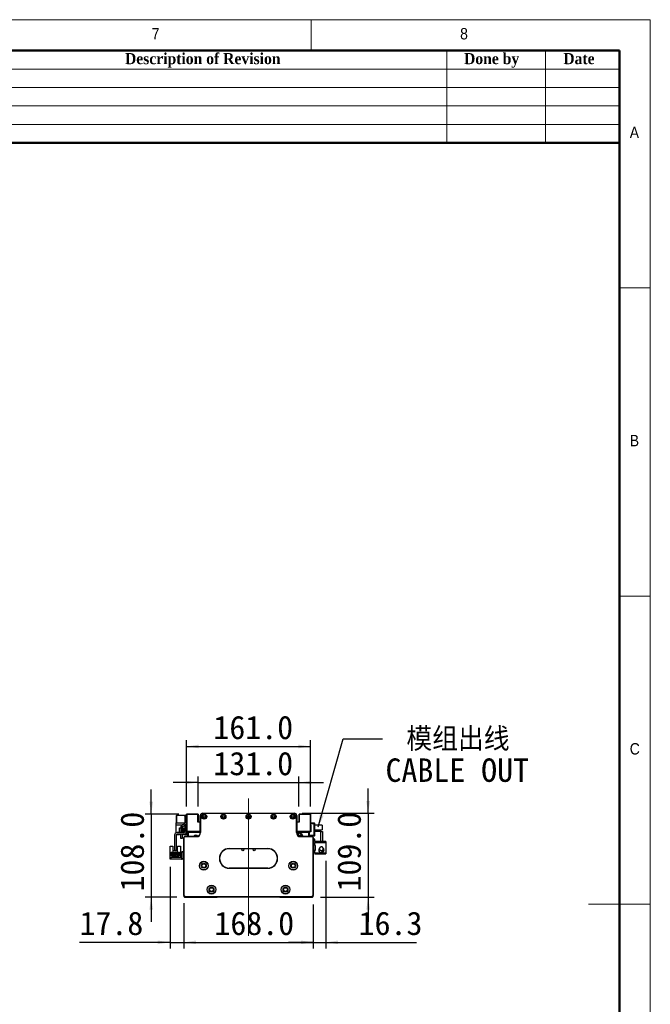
# Model space of a CAD drawing. Header units: millimetres. Extents: x 40 to 3320, y 40 to 2336.
# Tile 18 of 18: x 2502 to 3320, y 1058 to 2336. Entities that reach past the tile are written whole.
import ezdxf

# ---------------------------------------------------------------- set-up
doc = ezdxf.new("R2010")
doc.units = ezdxf.units.MM
doc.header["$LTSCALE"] = 8
doc.linetypes.add('CENTERX2', pattern=[20.32, 12.7, -2.54, 2.54, -2.54])
doc.layers.add('DIMNS', color=7, linetype='Continuous')
doc.styles.add('SLDTEXTSTYLE0', font='Gothic.ttf', dxfattribs={"width": 0.913})
doc.styles.add('SLDTEXTSTYLE1', font='timesbd.ttf', dxfattribs={"width": 0.933})
doc.styles.add('SLDTEXTSTYLE10', font='txt', dxfattribs={"bigfont": 'bigfont'})
doc.styles.add('SLDTEXTSTYLE7', font='txt')
doc.dimstyles.new('SLDDIMSTYLE0', dxfattribs={"dimtxt": 30.4, "dimasz": 16, "dimexe": 0, "dimexo": 0.0625, "dimgap": 7.6, "dimtad": 2, "dimdec": 1, "dimrnd": 1e-09, "dimzin": 4, "dimdsep": 46, "dimtxsty": 'SLDTEXTSTYLE7', "dimsah": 1, "dimcen": 0.09, "dimadec": 0, "dimazin": 1, "dimtfac": 1, "dimtdec": 1, "dimtmove": 0, "dimatfit": 0, "dimfxl": 0, "dimfrac": 2, "dimtolj": 1, "dimtzin": 12, "dimarcsym": 0})
doc.dimstyles.new('SLDDIMSTYLE4', dxfattribs={"dimtxt": 0.18, "dimasz": 16, "dimexe": 0, "dimexo": 0.0625, "dimgap": 0, "dimtad": 0, "dimtih": 1, "dimtoh": 1, "dimdec": 0, "dimrnd": 1e-09, "dimzin": 0, "dimdsep": 46, "dimtxsty": 'Standard', "dimsah": 1, "dimcen": 0.09, "dimadec": 0, "dimazin": 0, "dimtfac": 16, "dimtdec": 0, "dimtofl": 0, "dimtmove": 0, "dimatfit": 3, "dimfxl": 0, "dimfrac": 2, "dimtolj": 1, "dimtzin": 0, "dimarcsym": 0})
doc.dimstyles.new('SLDDIMSTYLE5', dxfattribs={"dimtxt": 30.4, "dimasz": 16, "dimexe": 0, "dimexo": 0.0625, "dimgap": 7.6, "dimtad": 2, "dimdec": 1, "dimrnd": 1e-09, "dimzin": 12, "dimdsep": 46, "dimtxsty": 'SLDTEXTSTYLE7', "dimsah": 1, "dimcen": 0.09, "dimadec": 0, "dimazin": 3, "dimtfac": 1, "dimtdec": 1, "dimtmove": 0, "dimatfit": 0, "dimfxl": 0, "dimfrac": 2, "dimtolj": 1, "dimtzin": 12, "dimarcsym": 0})

# ---------------------------------------------------------------- blocks, each defined once
blk = doc.blocks.new('_D_14')
at = {"layer": 'DIMNS'}
for p, q in [((2714.8, 1187.9), (2714.8, 1130.6)), ((2882.8, 1187.9), (2882.8, 1130.6)), ((2714.8, 1138.6), (2882.8, 1138.6))]:
    blk.add_line(p, q, dxfattribs=at)
for points in [[(2714.8, 1138.6), (2730.8, 1136.2), (2730.8, 1141)], [(2882.8, 1138.6), (2866.8, 1141), (2866.8, 1136.2)]]:
    blk.add_solid(points, dxfattribs=at)
at = {"layer": 'DIMNS', "insert": (2754.6, 1178.5), "char_height": 30.4, "attachment_point": 1, "style": 'SLDTEXTSTYLE7'}
blk.add_mtext('168.0', dxfattribs=at)
blk = doc.blocks.new('_D_15')
at = {"layer": 'DIMNS'}
for p, q in [((2697, 1236.4), (2697, 1130.6)), ((2714.8, 1189.4), (2714.8, 1130.6)), ((2697, 1138.6), (2579.6, 1138.6)), ((2697, 1138.6), (2714.8, 1138.6)), ((2714.8, 1138.6), (2746.8, 1138.6))]:
    blk.add_line(p, q, dxfattribs=at)
for points in [[(2697, 1138.6), (2681, 1141), (2681, 1136.2)], [(2714.8, 1138.6), (2730.8, 1136.2), (2730.8, 1141)]]:
    blk.add_solid(points, dxfattribs=at)
at = {"layer": 'DIMNS', "insert": (2579.6, 1178.5), "char_height": 30.4, "attachment_point": 1, "style": 'SLDTEXTSTYLE7'}
blk.add_mtext('17.8', dxfattribs=at)
blk = doc.blocks.new('_D_16')
at = {"layer": 'DIMNS'}
for p, q in [((2954, 1306.1), (2954, 1338.1)), ((2868.5, 1306.1), (2962, 1306.1)), ((2954, 1306.1), (2954, 1197.1)), ((2892, 1197.1), (2962, 1197.1)), ((2954, 1197.1), (2954, 1165.1))]:
    blk.add_line(p, q, dxfattribs=at)
for points in [[(2954, 1306.1), (2956.4, 1322.1), (2951.6, 1322.1)], [(2954, 1197.1), (2951.6, 1181.1), (2956.4, 1181.1)]]:
    blk.add_solid(points, dxfattribs=at)
at = {"layer": 'DIMNS', "insert": (2914.1, 1204.7), "char_height": 30.4, "attachment_point": 1, "rotation": 90, "style": 'SLDTEXTSTYLE7'}
blk.add_mtext('109.0', dxfattribs=at)
blk = doc.blocks.new('_D_17')
at = {"layer": 'DIMNS'}
for p, q in [((2733.3, 1346), (2701.3, 1346)), ((2733.3, 1314.9), (2733.3, 1354)), ((2733.3, 1346), (2864.3, 1346)), ((2864.3, 1314.9), (2864.3, 1354)), ((2864.3, 1346), (2896.3, 1346))]:
    blk.add_line(p, q, dxfattribs=at)
for points in [[(2733.3, 1346), (2717.3, 1348.4), (2717.3, 1343.6)], [(2864.3, 1346), (2880.3, 1343.6), (2880.3, 1348.4)]]:
    blk.add_solid(points, dxfattribs=at)
at = {"layer": 'DIMNS', "insert": (2753.3, 1385.9), "char_height": 30.4, "attachment_point": 1, "style": 'SLDTEXTSTYLE7'}
blk.add_mtext('131.0', dxfattribs=at)
blk = doc.blocks.new('_D_18')
at = {"layer": 'DIMNS'}
for p, q in [((2718.3, 1314.9), (2718.3, 1400.8)), ((2718.3, 1392.8), (2879.3, 1392.8)), ((2879.3, 1314.9), (2879.3, 1400.8))]:
    blk.add_line(p, q, dxfattribs=at)
for points in [[(2718.3, 1392.8), (2734.3, 1390.4), (2734.3, 1395.2)], [(2879.3, 1392.8), (2863.3, 1395.2), (2863.3, 1390.4)]]:
    blk.add_solid(points, dxfattribs=at)
at = {"layer": 'DIMNS', "insert": (2753.3, 1432.7), "char_height": 30.4, "attachment_point": 1, "style": 'SLDTEXTSTYLE7'}
blk.add_mtext('161.0', dxfattribs=at)
blk = doc.blocks.new('_D_19')
at = {"layer": 'DIMNS'}
for p, q in [((2899.1, 1244.2), (2899.1, 1130.6)), ((2882.8, 1187.9), (2882.8, 1130.6)), ((2882.8, 1138.6), (2850.8, 1138.6)), ((2882.8, 1138.6), (2899.1, 1138.6)), ((2899.1, 1138.6), (3016.6, 1138.6))]:
    blk.add_line(p, q, dxfattribs=at)
for points in [[(2882.8, 1138.6), (2866.8, 1141), (2866.8, 1136.2)], [(2899.1, 1138.6), (2915.1, 1136.2), (2915.1, 1141)]]:
    blk.add_solid(points, dxfattribs=at)
at = {"layer": 'DIMNS', "insert": (2941.7, 1178.5), "char_height": 30.4, "attachment_point": 1, "style": 'SLDTEXTSTYLE7'}
blk.add_mtext('16.3', dxfattribs=at)
blk = doc.blocks.new('_D_20')
at = {"layer": 'DIMNS'}
for p, q in [((2672.6, 1305.1), (2672.6, 1337.1)), ((2708.5, 1305.1), (2664.6, 1305.1)), ((2672.6, 1305.1), (2672.6, 1197.1)), ((2705.7, 1197.1), (2664.6, 1197.1)), ((2672.6, 1197.1), (2672.6, 1165.1))]:
    blk.add_line(p, q, dxfattribs=at)
for points in [[(2672.6, 1305.1), (2675, 1321.1), (2670.2, 1321.1)], [(2672.6, 1197.1), (2670.2, 1181.1), (2675, 1181.1)]]:
    blk.add_solid(points, dxfattribs=at)
at = {"layer": 'DIMNS', "insert": (2632.7, 1204.7), "char_height": 30.4, "attachment_point": 1, "rotation": 90, "style": 'SLDTEXTSTYLE7'}
blk.add_mtext('108.0', dxfattribs=at)
blk = doc.blocks.new('SW_NOTE_7')
at = {"layer": 'DIMNS', "color": 0, "char_height": 30.4, "attachment_point": 1}
for s, insert, style in [(' 模组出线', (4.1, 14.6), 'SLDTEXTSTYLE10'), ('CABLE OUT', (4.1, -25.6), 'SLDTEXTSTYLE7')]:
    blk.add_mtext(s, dxfattribs=dict(at, insert=insert, style=style))

msp = doc.modelspace()

# ---------------------------------------------------------------- linework, layer by layer
at = {"color": 7, "linetype": 'Continuous', "lineweight": 18}
for p, q in [((3320, 2336), (40, 2336)), ((2880, 2296), (2880, 2336)), ((3320, 40), (3320, 2336)), ((80, 2296), (3280, 2296)), ((3056, 2296), (3056, 2176)), ((3184, 2296), (3184, 2176)), ((3280, 2296), (3280, 2176)), ((3280, 2296), (3280, 80)), ((2320, 2272), (3280, 2272)), ((2320, 2248), (3280, 2248)), ((2320, 2224), (3280, 2224)), ((2320, 2200), (3280, 2200)), ((3320, 1988), (3280, 1988)), ((3280, 1588), (3320, 1588)), ((3320, 1188), (3240, 1188))]:
    msp.add_line(p, q, dxfattribs=at)
at = {"color": 7, "linetype": 'Continuous', "lineweight": 50}
for p, q in [((3280, 2296), (80, 2296)), ((3280, 2296), (3280, 80)), ((3280, 2176), (2320, 2176))]:
    msp.add_line(p, q, dxfattribs=at)
at = {"color": 7, "linetype": 'Continuous', "lineweight": 25}
for p, q in [((2705.6160527, 1303.5669341), (2705.3160476, 1303.2669364)), ((2705.6160527, 1303.5669341), (2705.6160527, 1303.2669364)), ((2705.6160527, 1303.5669341), (2716.3160476, 1303.5669341)), ((2716.3160476, 1302.566932), (2716.3160476, 1303.5669341)), ((2716.3160476, 1303.5669341), (2718.3160516, 1303.5669341)), ((2718.6160492, 1305.0669297), (2718.3160516, 1304.766932)), ((2718.6160492, 1304.766932), (2718.3160516, 1304.766932)), ((2718.3160516, 1282.8669338), (2718.3160516, 1304.766932)), ((2718.6160492, 1304.766932), (2718.6160492, 1305.0669297)), ((2718.6160492, 1305.0669297), (2733.0160471, 1305.0669297)), ((2718.6160492, 1304.766932), (2718.6160492, 1282.8669338)), ((2733.0160471, 1304.766932), (2718.6160492, 1304.766932)), ((2733.0160471, 1304.766932), (2733.0160471, 1305.0669297)), ((2733.3160522, 1304.766932), (2733.0160471, 1305.0669297)), ((2733.0160471, 1294.5669307), (2733.0160471, 1304.766932)), ((2733.0160471, 1304.766932), (2733.3160522, 1304.766932)), ((2733.3160522, 1304.766932), (2733.3160522, 1294.5669307)), ((2736.8160518, 1304.7252386), (2736.8160518, 1304.7669246)), ((2736.8160518, 1304.7669246), (2736.8442076, 1304.7669246)), ((2739.3160495, 1306.0669242), (2858.3160522, 1306.0669242)), ((2739.3160495, 1306.0669242), (2739.3160495, 1305.7669266)), ((2858.3160522, 1305.7669266), (2739.3160495, 1305.7669266)), ((2858.3160522, 1306.0669242), (2858.3160522, 1305.7669266)), ((2860.7878941, 1304.7669246), (2860.8160498, 1304.7669246)), ((2860.8160498, 1304.7669246), (2860.8160498, 1304.7252386)), ((2864.6160545, 1305.0669297), (2864.3160495, 1304.766932)), ((2864.3160495, 1294.5669307), (2864.3160495, 1304.766932)), ((2864.3160495, 1304.766932), (2864.6160545, 1304.766932)), ((2864.6160545, 1305.0669297), (2879.0160524, 1305.0669297)), ((2864.6160545, 1305.0669297), (2864.6160545, 1304.766932)), ((2864.6160545, 1304.766932), (2864.6160545, 1294.5669307)), ((2879.0160524, 1304.766932), (2864.6160545, 1304.766932)), ((2879.0160524, 1305.0669297), (2879.0160524, 1304.766932)), ((2879.3160501, 1304.766932), (2879.0160524, 1305.0669297)), ((2879.3160501, 1304.766932), (2879.0160524, 1304.766932)), ((2879.0160524, 1282.8669338), (2879.0160524, 1304.766932)), ((2879.3160501, 1304.766932), (2879.3160501, 1282.8669338)), ((2705.01605, 1290.9669294), (2705.01605, 1293.5669361)), ((2705.01605, 1293.5669361), (2716.3160476, 1293.5669361)), ((2705.01605, 1290.9669294), (2712.6756119, 1290.9669294)), ((2705.01605, 1280.816549), (2705.01605, 1290.9669294)), ((2705.6160527, 1303.2669364), (2705.3160476, 1303.1426682)), ((2705.3160476, 1303.1426682), (2705.3160476, 1303.2669364)), ((2705.3160476, 1293.9911946), (2705.3160476, 1303.1426682)), ((2705.3160476, 1293.8669338), (2705.3160476, 1293.9911946)), ((2705.6160527, 1293.8669338), (2705.3160476, 1293.9911946)), ((2705.3160476, 1293.8669338), (2705.6160527, 1293.5669361)), ((2705.6160527, 1303.2669364), (2705.6160527, 1293.8669338)), ((2716.3160476, 1303.2669364), (2705.6160527, 1303.2669364)), ((2705.6160527, 1293.8669338), (2705.6160527, 1293.5669361)), ((2705.6160527, 1293.8669338), (2716.3160476, 1293.8669338)), ((2718.3160516, 1302.566932), (2716.3160476, 1302.566932)), ((2716.3160476, 1302.566932), (2716.3160476, 1293.5669361)), ((2717.3735159, 1290.9669294), (2718.3160516, 1290.9669294)), ((2736.3160508, 1294.5669307), (2733.0160471, 1294.5669307)), ((2736.3160508, 1281.0669257), (2736.3160508, 1303.0669256)), ((2736.3160508, 1303.0669256), (2736.6160522, 1303.0669256)), ((2736.6160522, 1303.0669256), (2736.6160522, 1281.0669257)), ((2861.3160508, 1303.0669256), (2861.0160495, 1303.0669256)), ((2861.0160495, 1281.0669257), (2861.0160495, 1303.0669256)), ((2861.3160508, 1303.0669256), (2861.3160508, 1281.0669257)), ((2864.6160545, 1294.5669307), (2861.3160508, 1294.5669307)), ((2879.3160501, 1293.5669361), (2884.0160477, 1293.5669361)), ((2884.0160477, 1292.5669341), (2879.3160501, 1292.5669341)), ((2884.0160477, 1292.5669341), (2884.0160477, 1293.5669361)), ((2884.0160477, 1293.5669361), (2884.3160527, 1293.2669311)), ((2884.3160527, 1292.4426659), (2884.0160477, 1292.5669341)), ((2884.0160477, 1277.5669335), (2884.0160477, 1292.5669341)), ((2884.3160527, 1293.2669311), (2884.3160527, 1292.4426659)), ((2884.3160527, 1292.4426659), (2884.3160527, 1277.6911943)), ((2705.01605, 1278.0669345), (2705.01605, 1278.3152624)), ((2709.3160483, 1278.0669345), (2705.01605, 1278.0669345)), ((2714.816052, 1281.0669332), (2706.3160496, 1281.0669332)), ((2714.816052, 1279.0669366), (2706.3160496, 1279.0669366)), ((2709.3160483, 1287.0669304), (2710.8160513, 1287.0669304)), ((2709.3160483, 1281.0669332), (2709.3160483, 1287.0669304)), ((2709.3160483, 1278.0669345), (2709.3160483, 1279.0669366)), ((2710.8160513, 1287.5878005), (2710.8160513, 1281.5669342)), ((2710.8160513, 1281.5669342), (2712.8160479, 1281.5669342)), ((2710.8160513, 1281.0669332), (2710.8160513, 1281.5669342)), ((2710.8160513, 1273.5669329), (2710.8160513, 1279.0669366)), ((2712.8160479, 1287.5669314), (2712.8160479, 1281.5669342)), ((2712.8160479, 1287.0669304), (2714.316051, 1287.0669304)), ((2712.8160479, 1281.5669342), (2712.8160479, 1281.0669332)), ((2712.8160479, 1279.0669366), (2712.8160479, 1273.5669329)), ((2714.316051, 1287.0669304), (2714.316051, 1281.0669332)), ((2714.316051, 1279.0669366), (2714.316051, 1278.0669345)), ((2718.6160492, 1278.0669345), (2714.316051, 1278.0669345)), ((2716.3160476, 1290.5669301), (2718.3160516, 1290.5669301)), ((2716.3160476, 1289.5669355), (2716.3160476, 1290.5669301)), ((2716.3160476, 1289.5669355), (2716.3160476, 1282.5669362)), ((2718.3160516, 1289.5669355), (2716.3160476, 1289.5669355)), ((2718.3160516, 1282.8669338), (2718.3160516, 1282.5669362)), ((2718.6160492, 1282.8669338), (2718.3160516, 1282.8669338)), ((2718.3160516, 1282.8669338), (2718.6160492, 1282.5669362)), ((2718.6160492, 1282.8669338), (2736.3160508, 1282.8669338)), ((2718.6160492, 1282.8669338), (2718.6160492, 1282.5669362)), ((2718.6160492, 1278.0669345), (2718.6160492, 1282.5669362)), ((2736.3160508, 1282.5669362), (2718.6160492, 1282.5669362)), ((2720.3160482, 1281.5669342), (2721.3160502, 1282.5669362)), ((2720.3160482, 1276.5669315), (2720.3160482, 1281.5669342)), ((2720.9160509, 1280.8169364), (2721.8660521, 1281.7669301)), ((2720.9160509, 1276.0669305), (2720.9160509, 1280.8169364)), ((2721.0160526, 1280.7269334), (2721.9560551, 1281.6669359)), ((2721.0160526, 1276.0669305), (2721.0160526, 1280.7269334)), ((2721.8660521, 1281.7669301), (2736.3160508, 1281.7669301)), ((2721.9560551, 1281.6669359), (2736.3160508, 1281.6669359)), ((2734.2410492, 1282.5669362), (2734.5360252, 1282.2719603)), ((2735.0310045, 1282.0669352), (2736.3160508, 1282.0669352)), ((2736.6160522, 1281.0669257), (2736.3160508, 1281.0669257)), ((2861.5957084, 1280.5669322), (2860.9396997, 1280.5669322)), ((2861.3160508, 1281.0669257), (2861.0160495, 1281.0669257)), ((2861.3160508, 1282.8669338), (2879.0160524, 1282.8669338)), ((2879.0160524, 1282.5669362), (2861.3160508, 1282.5669362)), ((2861.3160508, 1282.0669352), (2862.6010972, 1282.0669352)), ((2861.3160508, 1281.7669301), (2875.7660496, 1281.7669301)), ((2861.3160508, 1281.6669359), (2875.6760466, 1281.6669359)), ((2863.0960765, 1282.2719603), (2863.3910524, 1282.5669362)), ((2867.5944465, 1279.3970569), (2864.7889378, 1280.3368135)), ((2875.6760466, 1281.6669359), (2876.6160491, 1280.7269334)), ((2875.7660496, 1281.7669301), (2876.7160507, 1280.8169364)), ((2876.3160514, 1282.5669362), (2877.3160535, 1281.5669342)), ((2876.6160491, 1280.7269334), (2876.6160491, 1276.0669305)), ((2876.7160507, 1280.8169364), (2876.7160507, 1276.0669305)), ((2877.816047, 1282.0669352), (2877.3160535, 1281.5669342)), ((2877.3160535, 1281.5669342), (2877.3160535, 1276.0669305)), ((2879.8160511, 1282.0669352), (2877.816047, 1282.0669352)), ((2879.3160501, 1282.8669338), (2879.0160524, 1282.8669338)), ((2879.0160524, 1282.5669362), (2879.0160524, 1282.8669338)), ((2879.0160524, 1282.5669362), (2879.3160501, 1282.8669338)), ((2879.8160511, 1282.5669362), (2879.0160524, 1282.5669362)), ((2879.3160501, 1290.5669301), (2879.8160511, 1290.5669301)), ((2879.3160501, 1284.5669328), (2879.8160511, 1284.5669328)), ((2879.8160511, 1290.5669301), (2879.8160511, 1282.0669352)), ((2894.3160507, 1290.5669301), (2884.3160527, 1290.5669301)), ((2884.3160527, 1284.5669328), (2894.3160507, 1284.5669328)), ((2892.7160534, 1282.5669362), (2884.3160527, 1282.5669362)), ((2892.7160534, 1269.5669322), (2892.7160534, 1282.5669362)), ((2892.7160534, 1282.5669362), (2894.71605, 1282.5669362)), ((2894.3160507, 1290.5669301), (2894.3160507, 1284.5669328)), ((2894.71605, 1282.5669362), (2894.71605, 1269.5669322)), ((2702.81605, 1277.5669335), (2702.81605, 1258.0669313)), ((2704.8160541, 1277.5669335), (2704.8160541, 1258.0669313)), ((2712.8160479, 1273.5669329), (2710.8160513, 1273.5669329)), ((2715.1160496, 1274.5669274), (2714.816052, 1274.5669274)), ((2714.816052, 1199.566928), (2714.816052, 1274.5669274)), ((2715.1160496, 1274.5669274), (2715.1160496, 1199.691192)), ((2716.3160476, 1275.7669254), (2716.3160476, 1276.0669305)), ((2716.3160476, 1276.0669305), (2731.3160482, 1276.0669305)), ((2731.3160482, 1275.7669254), (2716.3160476, 1275.7669254)), ((2720.716055, 1276.1669322), (2720.3160482, 1276.5669315)), ((2720.3160482, 1276.5669315), (2720.3160482, 1276.0669305)), ((2720.716055, 1276.0669305), (2720.716055, 1276.1669322)), ((2731.3160482, 1275.7669254), (2731.3160482, 1276.0669305)), ((2866.5570649, 1277.0669325), (2863.3331763, 1277.0669325)), ((2866.3160535, 1276.0669305), (2866.3160535, 1275.7669254)), ((2866.3160535, 1276.0669305), (2881.3160541, 1276.0669305)), ((2881.3160541, 1275.7669254), (2866.3160535, 1275.7669254)), ((2877.3160535, 1277.5669335), (2884.0160477, 1277.5669335)), ((2884.0160477, 1276.5669315), (2877.3160535, 1276.5669315)), ((2881.3160541, 1276.0669305), (2881.3160541, 1275.7669254)), ((2882.8160497, 1274.5669274), (2882.5160521, 1274.5669274)), ((2882.5160521, 1199.691192), (2882.5160521, 1274.5669274)), ((2882.8160497, 1274.5669274), (2882.8160497, 1199.566928)), ((2884.7160521, 1272.5669308), (2882.8160497, 1272.5669308)), ((2884.3160527, 1277.6911943), (2884.0160477, 1277.5669335)), ((2884.0160477, 1276.5669315), (2884.0160477, 1277.5669335)), ((2884.3160527, 1276.8669366), (2884.0160477, 1276.5669315)), ((2884.3160527, 1277.6911943), (2884.3160527, 1276.8669366)), ((2884.7160521, 1269.5669322), (2884.7160521, 1272.5669308)), ((2884.7160521, 1269.5669322), (2884.7160521, 1268.3669343)), ((2892.7160534, 1269.5669322), (2884.7160521, 1269.5669322)), ((2884.7160521, 1264.3669336), (2884.7160521, 1268.3669343)), ((2884.7160521, 1268.3669343), (2899.11605, 1268.3669343)), ((2890.7160493, 1269.5669322), (2890.7160493, 1269.3669363)), ((2899.11605, 1269.3669363), (2890.7160493, 1269.3669363)), ((2894.71605, 1269.5669322), (2892.7160534, 1269.5669322)), ((2899.11605, 1269.3669363), (2899.11605, 1268.3669343)), ((2899.11605, 1268.3669343), (2899.11605, 1254.366932)), ((2697.1160504, 1263.4669333), (2700.8160534, 1263.4669333)), ((2697.1160504, 1254.5669316), (2697.1160504, 1263.4669333)), ((2697.1160504, 1248.5669344), (2697.1160504, 1254.5669316)), ((2697.916049, 1254.5669316), (2697.1160504, 1254.5669316)), ((2697.916049, 1254.5669316), (2698.41605, 1255.0669326)), ((2701.0160493, 1255.0669326), (2698.41605, 1255.0669326)), ((2698.8160493, 1254.5169345), (2701.0160493, 1254.5169345)), ((2698.8160493, 1251.066932), (2698.8160493, 1254.5169345)), ((2699.616048, 1252.7169338), (2708.0160486, 1252.7169338)), ((2699.616048, 1251.066932), (2699.616048, 1252.7169338)), ((2700.8160534, 1263.4669333), (2700.8160534, 1255.0669326)), ((2701.0160493, 1254.5169345), (2701.0160493, 1255.0669326)), ((2701.0160493, 1255.0669326), (2706.6160473, 1255.0669326)), ((2701.3660478, 1254.5169345), (2701.0160493, 1254.5169345)), ((2701.3660478, 1253.4169345), (2701.3660478, 1254.5169345)), ((2706.2660488, 1253.4169345), (2701.3660478, 1253.4169345)), ((2702.81605, 1257.066933), (2702.81605, 1258.0669313)), ((2702.81605, 1258.0669313), (2704.8160541, 1258.0669313)), ((2704.8160541, 1257.066933), (2702.81605, 1257.066933)), ((2703.0160534, 1254.0169335), (2704.6160507, 1254.0169335)), ((2703.0160534, 1253.4169345), (2703.0160534, 1254.0169335)), ((2704.6160507, 1253.4169345), (2704.6160507, 1254.0169335)), ((2704.8160541, 1258.0669313), (2704.8160541, 1257.066933)), ((2706.2660488, 1254.5169345), (2706.2660488, 1253.4169345)), ((2706.6160473, 1254.5169345), (2706.2660488, 1254.5169345)), ((2706.6160473, 1255.0669326), (2706.6160473, 1254.5169345)), ((2709.216054, 1255.0669326), (2706.6160473, 1255.0669326)), ((2706.6160473, 1254.5169345), (2708.8160473, 1254.5169345)), ((2706.8160507, 1255.0669326), (2706.8160507, 1263.4669333)), ((2706.8160507, 1263.4669333), (2710.5160537, 1263.4669333)), ((2708.0160486, 1252.7169338), (2708.0160486, 1251.066932)), ((2708.8160473, 1254.5169345), (2708.8160473, 1251.066932)), ((2709.216054, 1255.0669326), (2709.7160476, 1254.5669316)), ((2710.5160537, 1254.5669316), (2709.7160476, 1254.5669316)), ((2710.5160537, 1263.4669333), (2710.5160537, 1254.5669316)), ((2710.5160537, 1254.5669316), (2710.5160537, 1248.5669344)), ((2712.8160479, 1255.5669336), (2712.8160479, 1256.5669319)), ((2712.8160479, 1256.5669319), (2714.816052, 1256.5669319)), ((2714.816052, 1255.5669336), (2712.8160479, 1255.5669336)), ((2712.8160479, 1247.5669323), (2712.8160479, 1255.5669336)), ((2773.8160505, 1260.3669255), (2773.8160505, 1260.0669279)), ((2773.8160505, 1260.3669255), (2823.8160512, 1260.3669255)), ((2823.8160512, 1260.0669279), (2773.8160505, 1260.0669279)), ((2823.8160512, 1260.3669255), (2823.8160512, 1260.0669279)), ((2885.7160541, 1264.3669336), (2884.7160521, 1264.3669336)), ((2884.7160521, 1264.3669336), (2884.7160521, 1263.8669326)), ((2884.7160521, 1263.8669326), (2884.7160521, 1258.8669336)), ((2885.7160541, 1263.8669326), (2884.7160521, 1263.8669326)), ((2884.7160521, 1258.3669326), (2884.7160521, 1258.8669336)), ((2884.7160521, 1258.8669336), (2885.7160541, 1258.8669336)), ((2884.7160521, 1254.366932), (2884.7160521, 1258.3669326)), ((2884.7160521, 1258.3669326), (2885.7160541, 1258.3669326)), ((2884.7160521, 1254.366932), (2884.7160521, 1253.166934)), ((2899.11605, 1254.366932), (2884.7160521, 1254.366932)), ((2890.7160493, 1253.166934), (2884.7160521, 1253.166934)), ((2885.7160541, 1258.3669326), (2885.7160541, 1264.3669336)), ((2890.16528, 1259.1639026), (2890.0660532, 1258.3669326)), ((2890.3999584, 1259.8018288), (2890.26479, 1259.4859912)), ((2890.2768301, 1259.9459677), (2890.310842, 1259.9571287)), ((2890.310842, 1256.7767366), (2890.2768301, 1256.7878975)), ((2890.4326963, 1259.7857206), (2890.3102385, 1259.8459772)), ((2890.310842, 1259.9571287), (2890.694614, 1260.5321198)), ((2890.4709252, 1259.8783574), (2890.310842, 1259.9571287)), ((2890.7160493, 1253.3669337), (2899.11605, 1253.3669337)), ((2890.7160493, 1253.3669337), (2890.7160493, 1253.166934)), ((2895.6077727, 1258.9198886), (2895.6351834, 1258.9406199)), ((2899.11605, 1254.366932), (2899.11605, 1253.3669337)), ((2697.0160487, 1246.566934), (2697.0160487, 1248.5669344)), ((2697.0160487, 1248.5669344), (2698.0160507, 1248.5669344)), ((2698.0160507, 1246.566934), (2697.0160487, 1246.566934)), ((2698.0160507, 1248.5669344), (2698.0160507, 1246.566934)), ((2711.8160533, 1248.5669344), (2698.0160507, 1248.5669344)), ((2711.8160533, 1246.566934), (2698.0160507, 1246.566934)), ((2699.616048, 1251.066932), (2698.8160493, 1251.066932)), ((2699.616048, 1250.0169328), (2699.616048, 1251.066932)), ((2700.8160534, 1250.0169328), (2699.616048, 1250.0169328)), ((2700.5660492, 1251.6669347), (2700.5660492, 1251.1669337)), ((2701.0660502, 1251.6669347), (2700.5660492, 1251.6669347)), ((2700.5660492, 1251.1669337), (2701.0660502, 1251.1669337)), ((2700.8160534, 1249.2169342), (2700.8160534, 1250.0169328)), ((2706.8160507, 1250.0169328), (2700.8160534, 1250.0169328)), ((2706.8160507, 1249.2169342), (2700.8160534, 1249.2169342)), ((2701.0660502, 1251.1669337), (2701.0660502, 1251.6669347)), ((2703.0660542, 1251.6669347), (2702.5660532, 1251.6669347)), ((2702.5660532, 1251.6669347), (2702.5660532, 1251.1669337)), ((2702.5660532, 1251.1669337), (2703.0660542, 1251.1669337)), ((2703.0660542, 1251.1669337), (2703.0660542, 1251.6669347)), ((2704.5660498, 1251.6669347), (2704.5660498, 1251.1669337)), ((2705.0660508, 1251.6669347), (2704.5660498, 1251.6669347)), ((2704.5660498, 1251.1669337), (2705.0660508, 1251.1669337)), ((2705.0660508, 1251.1669337), (2705.0660508, 1251.6669347)), ((2706.5660539, 1251.6669347), (2706.5660539, 1251.1669337)), ((2707.0660474, 1251.6669347), (2706.5660539, 1251.6669347)), ((2706.5660539, 1251.1669337), (2707.0660474, 1251.1669337)), ((2706.8160507, 1250.0169328), (2706.8160507, 1249.2169342)), ((2708.0160486, 1250.0169328), (2706.8160507, 1250.0169328)), ((2707.0660474, 1251.1669337), (2707.0660474, 1251.6669347)), ((2708.0160486, 1251.066932), (2708.0160486, 1250.0169328)), ((2708.8160473, 1251.066932), (2708.0160486, 1251.066932)), ((2711.8160533, 1248.5669344), (2711.8160533, 1246.566934)), ((2712.8160479, 1246.566934), (2712.8160479, 1247.5669323)), ((2712.8160479, 1247.5669323), (2714.816052, 1247.5669323)), ((2714.816052, 1246.566934), (2712.8160479, 1246.566934)), ((2773.8160505, 1235.0669294), (2773.8160505, 1234.766928)), ((2773.8160505, 1235.0669294), (2823.8160512, 1235.0669294)), ((2823.8160512, 1234.766928), (2773.8160505, 1234.766928)), ((2823.8160512, 1235.0669294), (2823.8160512, 1234.766928)), ((2715.1160496, 1199.691192), (2714.816052, 1199.566928)), ((2716.8160486, 1197.5669279), (2714.816052, 1199.566928)), ((2714.816052, 1199.566928), (2714.816052, 1198.0669279)), ((2714.816052, 1198.0669279), (2715.816054, 1197.0669278)), ((2715.1160496, 1199.691192), (2716.9403168, 1197.8669279)), ((2715.816054, 1197.0669278), (2758.3160507, 1197.0669278)), ((2716.9403168, 1197.8669279), (2716.8160486, 1197.5669279)), ((2880.8160531, 1197.5669279), (2716.8160486, 1197.5669279)), ((2716.9403168, 1197.8669279), (2880.6917849, 1197.8669279)), ((2758.3160507, 1197.0669278), (2758.8160517, 1197.5669279)), ((2838.8160499, 1197.5669279), (2839.316051, 1197.0669278)), ((2839.316051, 1197.0669278), (2881.8160477, 1197.0669278)), ((2880.6917849, 1197.8669279), (2882.5160521, 1199.691192)), ((2880.6917849, 1197.8669279), (2880.8160531, 1197.5669279)), ((2882.8160497, 1199.566928), (2880.8160531, 1197.5669279)), ((2881.8160477, 1197.0669278), (2882.8160497, 1198.0669279)), ((2882.5160521, 1199.691192), (2882.8160497, 1199.566928)), ((2882.8160497, 1198.0669279), (2882.8160497, 1199.566928))]:
    msp.add_line(p, q, dxfattribs=at)
at = {"color": 7, "linetype": 'Continuous', "lineweight": 25, "flags": 128}
for points in [[(2863.3331763, 1277.0669325), (2863.4108859, 1278.1948387), (2863.6346417, 1279.1866972), (2863.9774504, 1279.9228816), (2864.3979686, 1280.3145959), (2864.7889378, 1280.3368135)], [(2866.5570649, 1277.0669325), (2866.6269588, 1277.9662399), (2866.8260085, 1278.7286355), (2867.1238976, 1279.2380466), (2867.4752819, 1279.416935), (2867.8266736, 1279.2380466), (2868.1245627, 1278.7286355), (2868.323605, 1277.9662399), (2868.3934989, 1277.0669325)], [(2867.1513083, 1277.0669325), (2867.1759697, 1277.3842378), (2867.2461989, 1277.6532336), (2867.3513042, 1277.8329714), (2867.4752819, 1277.8960927), (2867.599267, 1277.8329714), (2867.6826018, 1277.7040913)], [(2866.6443484, 1276.0669305), (2866.6269588, 1276.1676251), (2866.5570649, 1277.0669325)], [(2867.6826018, 1276.4297738), (2867.599267, 1276.3008936), (2867.4752819, 1276.2377798), (2867.3513042, 1276.3008936), (2867.2461989, 1276.4806314), (2867.1759697, 1276.7496272), (2867.1513083, 1277.0669325)], [(2868.3934989, 1277.0669325), (2868.323605, 1276.1676251), (2868.3062154, 1276.0669305)], [(2711.8160533, 1246.566934), (2712.4013188, 1246.6245755), (2712.8160479, 1246.738506)]]:
    msp.add_lwpolyline(points, dxfattribs=at)
at = {"color": 7, "linetype": 'Continuous', "lineweight": 25}
for centre, radius in [((2741.3160508, 1301.8169279), 3.25), ((2741.3160508, 1301.8169279), 3), ((2741.3160508, 1301.8169279), 1.6), ((2766.3160508, 1301.8169279), 3.25), ((2766.3160508, 1301.8169279), 3), ((2766.3160508, 1301.8169279), 1.6), ((2798.8160508, 1301.8169279), 3.25), ((2798.8160508, 1301.8169279), 3), ((2798.8160508, 1301.8169279), 1.6), ((2831.3160508, 1301.8169279), 3.25), ((2831.3160508, 1301.8169279), 3), ((2831.3160508, 1301.8169279), 1.6), ((2856.3160508, 1301.8169279), 3.25), ((2856.3160508, 1301.8169279), 3), ((2856.3160508, 1301.8169279), 1.6), ((2741.3160508, 1301.8169279), 1.25), ((2766.3160508, 1301.8169279), 1.25), ((2798.8160508, 1301.8169279), 1.25), ((2831.3160508, 1301.8169279), 1.25), ((2856.3160508, 1301.8169279), 1.25), ((2791.3160508, 1258.7702972), 1.25), ((2806.3160508, 1258.7702972), 1.25), ((2740.8160508, 1238.0669279), 5.75), ((2740.8160508, 1238.0669279), 5.5), ((2740.8160508, 1238.0669279), 3.2), ((2740.8160508, 1238.0669279), 2.5), ((2740.8160508, 1238.0669279), 2.45), ((2856.8160508, 1238.0669279), 5.75), ((2856.8160508, 1238.0669279), 5.5), ((2856.8160508, 1238.0669279), 3.2), ((2856.8160508, 1238.0669279), 2.5), ((2856.8160508, 1238.0669279), 2.45), ((2750.8160508, 1207.0669279), 5.75), ((2750.8160508, 1207.0669279), 5.5), ((2750.8160508, 1207.0669279), 3.2), ((2750.8160508, 1207.0669279), 2.5), ((2750.8160508, 1207.0669279), 2.45), ((2846.8160508, 1207.0669279), 5.75), ((2846.8160508, 1207.0669279), 5.5), ((2846.8160508, 1207.0669279), 3.2), ((2846.8160508, 1207.0669279), 2.5), ((2846.8160508, 1207.0669279), 2.45)]:
    msp.add_circle(centre, radius, dxfattribs=at)
for centre, radius, start, end in [((2739.3160508, 1303.0669279), 3, 90, 180), ((2739.3160508, 1303.0669279), 2.7, 90, 180), ((2858.3160508, 1303.0669279), 3, 0, 90), ((2858.3160508, 1303.0669279), 2.7, 0, 90), ((2714.8160508, 1287.5878025), 4, 94.7801918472, 180), ((2714.3160508, 1293.5669329), 2, 274.7801918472, 0), ((2714.3160508, 1293.5460633), 4, 311.8595712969, 0), ((2706.3160508, 1277.5669329), 3.5, 90, 180), ((2706.3160508, 1277.5669329), 1.5, 90, 180), ((2714.8160508, 1287.5669329), 2, 94.7801918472, 180), ((2714.3160508, 1293.5460633), 4, 274.7801918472, 300), ((2714.8160508, 1282.5669329), 3.5, 270, 0), ((2714.8160508, 1282.5669329), 1.5, 270, 0), ((2730.3160515, 1274.5669329), 3.25, 33.6320601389, 152.5136736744), ((2731.3160508, 1281.0669279), 5.3, 270, 0), ((2731.3160508, 1281.0669279), 5, 270, 0), ((2735.031001, 1282.7669329), 0.7, 225.0000000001, 270), ((2866.3160508, 1281.0669279), 5.3, 180, 270), ((2866.3160508, 1281.0669279), 5, 180, 270), ((2864.7763148, 1278.1015294), 2.6140477, 134.1989322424, 176.1915788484), ((2862.6011007, 1282.7669329), 0.7, 270, 314.9999999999), ((2716.3160508, 1274.5669279), 1.5, 90, 180), ((2716.3160508, 1274.5669279), 1.2, 90, 180), ((2866.3246526, 1277.0669329), 1.5, 359.9224033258, 25.1362392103), ((2866.3246526, 1277.0669329), 1.5, 334.8637607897, 359.9224033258), ((2867.3160502, 1274.5669329), 3.25, 27.4863263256, 71.161090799), ((2881.3160508, 1274.5669279), 1.5, 0, 90), ((2881.3160508, 1274.5669279), 1.2, 0, 90), ((2773.8160508, 1247.5669279), 12.8, 90, 270), ((2773.8160508, 1247.5669279), 12.5, 90, 270), ((2823.8160508, 1247.5669279), 12.8, 270, 90), ((2823.8160508, 1247.5669279), 12.5, 270, 90), ((2893.3160508, 1258.3669329), 3.4, 207.8854130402, 44.3134751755), ((2893.3160508, 1258.3669329), 3.45, 237.5742082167, 0), ((2893.3160508, 1258.3669329), 2.5, 274.0682455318, 11.0547454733), ((2893.3160508, 1258.3669329), 2.6, 277.2742732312, 10.9089677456), ((2893.3160508, 1258.3669329), 3.45, 0, 47.8989058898), ((2711.8160508, 1249.5669329), 1, 270, 0)]:
    msp.add_arc(centre, radius, start, end, dxfattribs=at)
for points, knots in [([(2863.1638544, 1280.0996094), (2862.9642464, 1280.0686205), (2862.4636048, 1279.9908966), (2861.7543897, 1280.1789586), (2861.4309217, 1280.3833804), (2861.3118375, 1280.458638)], [0, 0, 0, 0, 0.29526112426, 0.74055146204, 1, 1, 1, 1]), ([(2864.687446, 1280.3315534), (2864.6089097, 1280.3503373), (2864.2322075, 1280.4404347), (2863.5964601, 1280.3217716), (2863.1375415, 1280.062551), (2862.9439058, 1279.9531757)], [0, 0, 0, 0, 0.1321403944, 0.6338160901, 1, 1, 1, 1]), ([(2867.705408, 1277.0669325), (2867.6376062, 1277.0669325), (2867.5020238, 1277.0669325), (2867.2682014, 1277.0669325), (2867.1513083, 1277.0669325)], [0, 0, 0, 0, 0.50007761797, 1, 1, 1, 1]), ([(2891.1424386, 1261.2936213), (2890.9606471, 1260.9346151), (2890.6275409, 1260.2767888), (2890.1680083, 1259.2175131), (2889.9481481, 1258.396926), (2889.8921173, 1257.727199), (2889.995409, 1257.1668719), (2890.22014, 1256.56334), (2890.6733035, 1255.9664628), (2891.3582255, 1255.5288099), (2892.0820229, 1255.2916183), (2892.8442038, 1255.2885514), (2893.553242, 1255.5231396), (2893.7332091, 1255.6442079), (2893.6861288, 1255.6806045), (2893.6694669, 1255.6934855)], [0, 0, 0, 0, 0.1800985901, 0.3300043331, 0.4496448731, 0.5397497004, 0.5746227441, 0.605322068, 0.6784018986, 0.7214063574, 0.7619833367, 0.8291609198, 0.888669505, 0.960599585, 1, 1, 1, 1]), ([(2894.7054552, 1262.1300905), (2894.9545555, 1261.9002756), (2895.4533116, 1261.4401333), (2895.858202, 1260.5228295), (2895.8995163, 1259.6052955), (2895.6193655, 1258.8103055), (2895.1084929, 1258.1937894), (2894.415127, 1257.7836019), (2893.60785, 1257.619209), (2892.7685808, 1257.7233485), (2891.9897762, 1258.0940829), (2891.368949, 1258.6954592), (2890.9781172, 1259.4582924), (2890.8911269, 1260.3032034), (2890.995291, 1261.0615315), (2891.3397729, 1261.6542125), (2891.8707568, 1262.0750675), (2892.604342, 1262.3204002), (2893.3505739, 1262.3983869), (2893.8945518, 1262.425424), (2894.1535301, 1262.4104531), (2894.2385553, 1262.4154836), (2894.2608836, 1262.4040191), (2894.3350591, 1262.3720168), (2894.4911738, 1262.2834815), (2894.6232573, 1262.188931), (2894.7054552, 1262.1300905)], [0, 0, 0, 0, 0.06481713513, 0.12977884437, 0.18973171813, 0.24261872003, 0.2944129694, 0.34624306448, 0.39872403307, 0.45219943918, 0.50660120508, 0.56145194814, 0.61605152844, 0.66977217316, 0.72706820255, 0.76537737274, 0.80369101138, 0.85890914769, 0.91422876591, 0.94955424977, 0.96400072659, 0.96485067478, 0.96575864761, 0.96870991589, 0.98052760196, 1, 1, 1, 1]), ([(2895.5404567, 1257.2258687), (2895.6425461, 1257.4728562), (2895.8361455, 1257.9412361), (2895.8805742, 1258.4504334), (2895.7947314, 1258.7540347), (2895.7683625, 1258.8472939)], [0, 0, 0, 0, 0.4359588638, 0.8267398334, 1, 1, 1, 1])]:
    msp.add_open_spline(points, degree=3, knots=knots, dxfattribs=at)
at = {"color": 8, "linetype": 'Continuous', "lineweight": 25}
msp.add_open_spline([(2867.705408, 1277.0669325), (2867.7576486, 1277.0669325), (2867.8292672, 1277.0669325), (2867.8138444, 1277.0669325), (2867.8096714, 1277.0669325)], degree=3, knots=[0, 0, 0, 0, 0.72942894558, 1, 1, 1, 1], dxfattribs=at)
at = {"layer": 'DIMNS', "linetype": 'CENTERX2', "lineweight": 18}
for p, q in [((2798.8160508, 1325.3669279), (2798.8160508, 1148.7669279)), ((2798.8160508, 1147.2669279), (2798.8160508, 1256.8669279))]:
    msp.add_line(p, q, dxfattribs=at)

# ---------------------------------------------------------------- block references
at = {"layer": 'DIMNS'}
msp.add_blockref('SW_NOTE_7', (2972.4423077, 1402.8846154), dxfattribs=at)

# ---------------------------------------------------------------- texts
at = {"color": 7, "linetype": 'Continuous', "lineweight": 0}
for s, insert, char_height, attachment_point, style in [('7', (2673.3333333, 2325.1704848), 14.8166667, 1, 'SLDTEXTSTYLE0'), ('8', (3073.3333333, 2325.1704848), 14.8166667, 1, 'SLDTEXTSTYLE0'), ('Description of Revision', (2739.4454999, 2292.6852781), 14.4, 2, 'SLDTEXTSTYLE1'), ('Done by', (3114.154228, 2292.6852781), 14.4, 2, 'SLDTEXTSTYLE1'), ('Date', (3227.423141, 2292.6852781), 14.4, 2, 'SLDTEXTSTYLE1'), ('A', (3293.3333333, 2197.1704528), 14.8166667, 1, 'SLDTEXTSTYLE0'), ('B', (3293.3333333, 1797.1704528), 14.8166667, 1, 'SLDTEXTSTYLE0'), ('C', (3293.3333333, 1397.1704528), 14.8166667, 1, 'SLDTEXTSTYLE0')]:
    msp.add_mtext(s, dxfattribs=dict(at, insert=insert, char_height=char_height, attachment_point=attachment_point, style=style))

# ---------------------------------------------------------------- dimensions: what is measured, and where the dimension line sits
at = {"layer": 'DIMNS'}
for base, p1, p2, dimstyle, picture, middle in [((2879.3160508, 1392.8210981), (2718.3160508, 1304.7669329), (2879.3160508, 1304.7669329), 'SLDDIMSTYLE0', '_D_18', (2801.7680313, 1392.8210981)), ((2864.3160508, 1345.9868581), (2733.3160508, 1304.7669329), (2864.3160508, 1304.7669329), 'SLDDIMSTYLE0', '_D_17', (2801.7680313, 1345.9868581)), ((2899.1160508, 1138.6007061), (2882.8160508, 1198.0669279), (2899.1160508, 1254.3669329), 'SLDDIMSTYLE5', '_D_19', (2979.1161539, 1138.6007061)), ((2714.8160508, 1138.6007061), (2697.0160508, 1246.5669329), (2714.8160508, 1199.5669279), 'SLDDIMSTYLE5', '_D_15', (2617.0160508, 1138.6007061)), ((2882.8160508, 1138.6007061), (2714.8160508, 1198.0669279), (2882.8160508, 1198.0669279), 'SLDDIMSTYLE0', '_D_14', (2802.9989902, 1138.6007061))]:
    dim = msp.add_linear_dim(base=base, p1=p1, p2=p2, dimstyle=dimstyle, dxfattribs=at)
    dim.commit()
    dim.dimension.update_dxf_attribs({"geometry": picture, "text_midpoint": middle, "dimtype": 160})
for base, p1, p2, picture, middle in [((2672.6300605, 1197.0669279), (2718.6160508, 1305.0669329), (2715.8160508, 1197.0669279), '_D_20', (2672.6300605, 1253.108289)), ((2954.0306604, 1197.0669279), (2858.3160508, 1306.0669279), (2881.8160508, 1197.0669279), '_D_16', (2954.0306604, 1253.108289))]:
    dim = msp.add_linear_dim(base=base, p1=p1, p2=p2, angle=90, dimstyle='SLDDIMSTYLE0', dxfattribs=at)
    dim.commit()
    dim.dimension.update_dxf_attribs({"geometry": picture, "text_midpoint": middle, "dimtype": 160})

# ---------------------------------------------------------------- leaders
msp.add_leader([(2889.3731507, 1288.3144034), (2921.6423077, 1402.8846154), (2972.4423077, 1402.8846154)], dimstyle='SLDDIMSTYLE4', dxfattribs=at)

doc.saveas('drawing.dxf')
